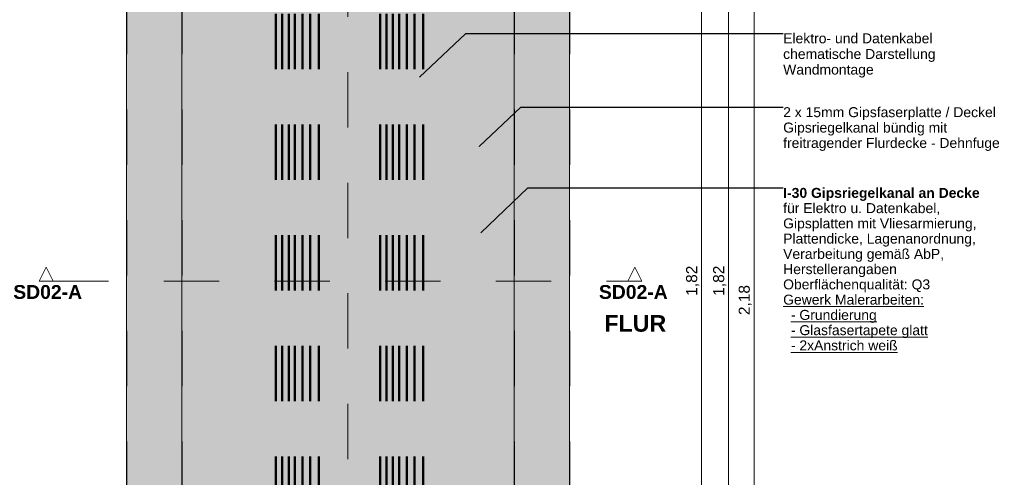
# Model space of a CAD drawing. Header units: metres. Extents: x -0.6 to 10, y -2.1 to 1.5.
# Tile 6 of 25: x -0.6 to 1.2, y -0.3 to 0.5. Entities that reach past the tile are written whole.
import ezdxf

# ---------------------------------------------------------------- set-up
doc = ezdxf.new("R2010")
doc.units = ezdxf.units.M
doc.header["$MEASUREMENT"] = 0
for name, pattern in [('Schnittlinie', [0.06, 0.03, -0.015, 0, -0.015]), ('Strichlinie eng', [0.023, 0.015, -0.008]), ('Wipeout_Contour', [1, 0, -1])]:
    doc.linetypes.add(name, pattern=pattern)
for name, color, linetype in [('152 - Bemaßung_ Beschriftung.Ausbau', 7, 'Continuous'), ('201 - Marker.Schnitt - versteckt Grundriss u. Detail SD', 7, 'Continuous'), ('653 - Abdeckung.TB Verkofferung', 7, 'Continuous'), ('804 - HKLSE.Elektrik', 7, 'Continuous')]:
    doc.layers.add(name, color=color, linetype=linetype)
doc.styles.add('ERSTELLTER_STIL_1', font='txt')
doc.styles.add('ERSTELLTER_STIL_2', font='txt')
doc.dimstyles.new('ERSTELLTER_STIL__1', dxfattribs={"dimtxt": 0.02, "dimasz": 0.01064, "dimexe": 0.18, "dimexo": 0.0625, "dimgap": 0, "dimtad": 1, "dimzin": 0, "dimdsep": 46, "dimtxsty": 'ERSTELLTER_STIL_1', "dimblk": 'ARROWHEAD_2', "dimblk1": 'ARROWHEAD_2', "dimblk2": 'ARROWHEAD_2', "dimcen": 0.09, "dimse1": 1, "dimse2": 1, "dimclrd": 7, "dimclre": 7, "dimclrt": 7, "dimazin": 0, "dimtfac": 1, "dimtdec": 4, "dimtmove": 0, "dimatfit": 3, "dimfxl": 1, "dimtolj": 1, "dimtzin": 0, "dimarcsym": 0})
doc.dimstyles.new('ERSTELLTER_STIL__3', dxfattribs={"dimtxt": 0.18, "dimasz": 0.001824, "dimexe": 0.18, "dimexo": 0.0625, "dimgap": 0, "dimtad": 0, "dimtih": 1, "dimtoh": 1, "dimdec": 4, "dimzin": 0, "dimdsep": 46, "dimcen": 0.09, "dimadec": 0, "dimazin": 0, "dimtfac": 1, "dimtdec": 4, "dimtmove": 0, "dimatfit": 3, "dimldrblk": 'ARROWHEAD_11', "dimfxl": 1, "dimtolj": 1, "dimtzin": 0, "dimarcsym": 0})

# ---------------------------------------------------------------- blocks, each defined once
blk = doc.blocks.new('*D10')
at = {"layer": '152 - Bemaßung_ Beschriftung.Ausbau', "color": 7, "linetype": 'Continuous', "lineweight": 5}
for p, q in [((0.6507, 0.9562), (0.6297, 0.9562)), ((0.6332, 0.9603), (0.6472, 0.9522)), ((0.6402, -0.8638), (0.6402, 0.9562)), ((0.6507, -0.8638), (0.6297, -0.8638)), ((0.6332, -0.8597), (0.6472, -0.8678))]:
    blk.add_line(p, q, dxfattribs=at)
at = {"layer": '152 - Bemaßung_ Beschriftung.Ausbau', "color": 7, "lineweight": 5, "char_height": 0.02, "attachment_point": 7, "rotation": 90, "style": 'ERSTELLTER_STIL_1'}
for s, insert in [('\\A1;{\\pql;\\fArial|b0|i0|c0|p38;1\\fArial|b0|i0|c0|p38;\\A1{\\H.66x;\\S5^  ;}}', (0.6364, 0.927)), ('\\A1;{\\pql;\\fArial|b0|i0|c0|p38;1,82}', (0.6362, 0.0196)), ('\\A1;{\\pql;\\fArial|b0|i0|c0|p38;1\\fArial|b0|i0|c0|p38;\\A1{\\H.66x;\\S5^  ;}}', (0.6364, -0.8597))]:
    blk.add_mtext(s, dxfattribs=dict(at, insert=insert))
blk = doc.blocks.new('ARROWHEAD_2')
at = {"color": 0, "linetype": 'Continuous', "lineweight": 0}
for p, q in [((0, 0), (-1, 0)), ((-0.38, -0.66), (0.38, 0.66))]:
    blk.add_line(p, q, dxfattribs=at)
blk = doc.blocks.new('*D17')
at = {"layer": '152 - Bemaßung_ Beschriftung.Ausbau', "color": 7, "linetype": 'Continuous', "lineweight": 5}
for p, q in [((0.6995, 0.9562), (0.6785, 0.9562)), ((0.682, 0.9603), (0.696, 0.9522)), ((0.689, -0.8638), (0.689, 0.9562)), ((0.6995, -0.8638), (0.6785, -0.8638)), ((0.682, -0.8597), (0.696, -0.8678))]:
    blk.add_line(p, q, dxfattribs=at)
at = {"layer": '152 - Bemaßung_ Beschriftung.Ausbau', "color": 7, "lineweight": 5, "insert": (0.685, 0.0196), "char_height": 0.02, "attachment_point": 7, "rotation": 90, "style": 'ERSTELLTER_STIL_1'}
blk.add_mtext('\\A1;{\\pql;\\fArial|b0|i0|c0|p38;1,82}', dxfattribs=at)
blk = doc.blocks.new('*D21')
at = {"layer": '152 - Bemaßung_ Beschriftung.Ausbau', "color": 7, "linetype": 'Continuous', "lineweight": 5}
for p, q in [((0.7282, 1.1053), (0.7422, 1.0972)), ((0.7352, -1.0788), (0.7352, 1.1012)), ((0.7457, -1.0788), (0.7247, -1.0788)), ((0.7282, -1.0747), (0.7422, -1.0828)), ((0.7352, -1.2438), (0.7352, -1.0788))]:
    blk.add_line(p, q, dxfattribs=at)
at = {"layer": '152 - Bemaßung_ Beschriftung.Ausbau', "color": 7, "lineweight": 5, "insert": (0.7312, -0.0154), "char_height": 0.02, "attachment_point": 7, "rotation": 90, "style": 'ERSTELLTER_STIL_1'}
blk.add_mtext('\\A1;{\\pql;\\fArial|b0|i0|c0|p38;2,18}', dxfattribs=at)
blk = doc.blocks.new('*D22')
at = {"layer": '152 - Bemaßung_ Beschriftung.Ausbau', "color": 7, "linetype": 'Continuous', "lineweight": 5}
for p, q in [((0.7457, 1.2517), (0.7247, 1.2517)), ((0.7422, 1.2477), (0.7282, 1.2558)), ((0.7352, 1.2517), (0.7352, 1.2586)), ((0.7352, 1.1012), (0.7352, 1.2517)), ((0.7282, 1.1053), (0.7422, 1.0972)), ((0.7457, 1.1012), (0.7247, 1.1012)), ((0.7352, -1.0788), (0.7352, 1.1012))]:
    blk.add_line(p, q, dxfattribs=at)
at = {"layer": '152 - Bemaßung_ Beschriftung.Ausbau', "color": 7, "lineweight": 5, "insert": (0.7315, 1.1513), "char_height": 0.02, "attachment_point": 7, "rotation": 90, "style": 'ERSTELLTER_STIL_1'}
blk.add_mtext('\\A1;{\\pql;\\fArial|b0|i0|c0|p38;15\\fArial|b0|i0|c0|p38;\\A1{\\H.66x;\\S05^  ;}}', dxfattribs=at)
blk = doc.blocks.new('ARROWHEAD_11')
at = {"color": 0, "linetype": 'Continuous', "lineweight": 0}
blk.add_line((0, 0), (-1, 0), dxfattribs=at)
at = {"color": 0, "linetype": 'Continuous', "lineweight": 0, "const_width": 0.25, "flags": 128}
blk.add_lwpolyline([(-0.125, 0, 1), (0.125, 0, 1)], format="xyb", close=True, dxfattribs=at)

msp = doc.modelspace()

# ---------------------------------------------------------------- hatches: boundary and pattern name
at = {"layer": '653 - Abdeckung.TB Verkofferung', "linetype": 'Continuous', "lineweight": 0, "true_color": 0x7f3535}
for points in [[(-0.3983, 0.9562), (-0.2983, 0.9562), (-0.2983, -0.8638), (-0.3983, -0.8638)], [(0.3017, -0.8638), (0.3017, 0.9562), (0.4017, 0.9562), (0.4017, -0.8638)]]:
    msp.add_hatch(color=17, dxfattribs=at).paths.add_polyline_path(points)
at = {"layer": '653 - Abdeckung.TB Verkofferung', "linetype": 'Continuous', "lineweight": 0, "true_color": 0x3f1a1a}
msp.add_hatch(color=19, dxfattribs=at).paths.add_polyline_path([(-0.2983, -0.8638), (-0.2983, 0.9562), (0.3017, 0.9562), (0.3017, -0.8638)])

# ---------------------------------------------------------------- linework, layer by layer
at = {"layer": '201 - Marker.Schnitt - versteckt Grundriss u. Detail SD', "color": 7, "linetype": 'Schnittlinie', "lineweight": 13}
for p, q in [((0.0017, 1.424), (0.0017, -2.0408)), ((-0.5311, 0.0462), (0.5073, 0.0462))]:
    msp.add_line(p, q, dxfattribs=at)
at = {"layer": '653 - Abdeckung.TB Verkofferung', "color": 1, "linetype": 'Continuous', "lineweight": 9, "flags": 128}
for points in [[(-0.3983, 0.9562), (-0.2983, 0.9562), (-0.2983, -0.8638), (-0.3983, -0.8638)], [(-0.2983, -0.8638), (-0.2983, 0.9562), (0.3017, 0.9562), (0.3017, -0.8638)], [(0.3017, -0.8638), (0.3017, 0.9562), (0.4017, 0.9562), (0.4017, -0.8638)]]:
    msp.add_lwpolyline(points, close=True, dxfattribs=at)
at = {"layer": '653 - Abdeckung.TB Verkofferung', "color": 1, "linetype": 'Strichlinie eng', "lineweight": 25, "flags": 128}
for points in [[(-0.3983, 0.9562), (-0.3983, -0.8638)], [(-0.2983, 0.9562), (-0.2983, -0.8638)], [(0.3017, 0.9562), (0.3017, -0.8638)], [(0.4017, 0.9562), (0.4017, -0.8638)]]:
    msp.add_lwpolyline(points, dxfattribs=at)
at = {"layer": '804 - HKLSE.Elektrik', "color": 92, "linetype": 'Strichlinie eng', "lineweight": 50, "true_color": 0x00be00, "flags": 128}
for points in [[(-0.1287, -0.971), (-0.1287, 1.0115)], [(-0.1173, -0.971), (-0.1173, 1.0115)], [(-0.1054, -0.971), (-0.1054, 1.0115)], [(-0.0944, -0.971), (-0.0944, 1.0115)], [(-0.0803, -0.971), (-0.0803, 1.0115)], [(-0.0666, -0.971), (-0.0666, 1.0115)], [(-0.0511, -0.971), (-0.0511, 1.0115)], [(0.0597, -0.971), (0.0597, 1.0115)], [(0.0711, -0.971), (0.0711, 1.0115)], [(0.083, -0.971), (0.083, 1.0115)], [(0.0939, -0.971), (0.0939, 1.0115)], [(0.108, -0.971), (0.108, 1.0115)], [(0.1217, -0.971), (0.1217, 1.0115)], [(0.1373, -0.971), (0.1373, 1.0115)]]:
    msp.add_lwpolyline(points, dxfattribs=at)

# ---------------------------------------------------------------- texts
at = {"layer": '152 - Bemaßung_ Beschriftung.Ausbau', "color": 7, "linetype": 'Continuous', "lineweight": 9, "char_height": 0.018, "attachment_point": 1}
for s, insert, line_spacing_factor, style in [('\\A1;{\\pql;\\fArial|b0|i0|c0|p38;Elektro- und Datenkabel\\P\\pql;\\fArial|b0|i0|c0|p38;chematische Darstellung\\P\\pql;\\fArial|b0|i0|c0|p38;Wandmontage}', (0.7878, 0.494), 0.941445, 'ERSTELLTER_STIL_1'), ('\\A1;{\\pql;\\fArial|b0|i0|c0|p38;2 x 15mm Gipsfaserplatt\\fArial|b0|i0|c0|p38;e / Deckel\\P\\pql;\\fArial|b0|i0|c0|p38;Gipsriegelkanal bündig mit \\P\\pql;\\fArial|b0|i0|c0|p38;freitragender Flurdecke - Dehnfuge}', (0.7878, 0.3605), 0.927279, 'ERSTELLTER_STIL_1'), ('\\A1;{\\pql;\\fArial|b1|i0|c0|p38;I-30 Gipsriegelkanal\\fArial|b0|i0|c0|p38; \\fArial|b1|i0|c0|p38;an Decke\\P\\pql;\\fArial|b0|i0|c0|p38;für Elektro u. Datenkabel,\\P\\pql;\\fArial|b0|i0|c0|p38;Gipsplatten mit Vliesarmierung,\\P\\pql;\\fArial|b0|i0|c0|p38;Plattendicke, Lagenanordnung,\\P\\pql;\\fArial|b0|i0|c0|p38;Verarbeitung gemäß AbP,\\P\\pql;\\fArial|b0|i0|c0|p38;Herstellerangaben\\P\\pql;\\fArial|b0|i0|c0|p38;Oberflächenqualität: Q3\\P\\pql;\\fArial|b0|i0|c0|p38;\\L\\LGewerk Malerarbeiten:\\P\\pql;\\fArial|b0|i0|c0|p38;  - Grundierung\\P\\pql;\\fArial|b0|i0|c0|p38;  - Glasfasertapete glatt\\P\\pql;\\fArial|b0|i0|c0|p38;  - 2xAnstrich weiß}', (0.7878, 0.2146), 0.919065, 'ERSTELLTER_STIL_2')]:
    msp.add_mtext(s, dxfattribs=dict(at, insert=insert, line_spacing_factor=line_spacing_factor, style=style))
at = {"layer": '152 - Bemaßung_ Beschriftung.Ausbau', "color": 7, "linetype": 'Continuous', "lineweight": 9, "insert": (0.5766, -0.0458), "char_height": 0.03, "attachment_point": 9, "style": 'ERSTELLTER_STIL_2'}
msp.add_mtext('\\A1;{\\pqr;\\fArial|b1|i0|c0|p38;FLUR}', dxfattribs=at)

# ---------------------------------------------------------------- dimensions: what is measured, and where the dimension line sits
at = {"layer": '152 - Bemaßung_ Beschriftung.Ausbau', "color": 7, "linetype": 'Continuous', "lineweight": 5}
for base, p1, p2, picture, middle in [((0.7352, 1.2517), (0.6017, 1.1012), (0.6017, 1.2517), '*D22', (0.7212, 1.2012)), ((0.7352, 1.1012), (0.4017, -1.0788), (0.6017, 1.1012), '*D21', (0.7212, 0.0106)), ((0.6402, 0.9562), (0.4017, -0.8638), (0.4017, 0.9562), '*D10', (0.6262, 0.0456)), ((0.689, 0.9562), (0.4017, -0.8638), (0.4017, 0.9562), '*D17', (0.675, 0.0456))]:
    dim = msp.add_linear_dim(base=base, p1=p1, p2=p2, angle=90, dimstyle='ERSTELLTER_STIL__1', dxfattribs=at)
    dim.commit()
    dim.dimension.update_dxf_attribs({"geometry": picture, "text_midpoint": middle, "dimtype": 160, "text_rotation": 90})

# ---------------------------------------------------------------- leaders
at = {"layer": '152 - Bemaßung_ Beschriftung.Ausbau', "color": 7, "linetype": 'Continuous', "lineweight": 9, "annotation_type": 0, "has_hookline": 1, "hookline_direction": 0}
for points, text_width in [([(0.1311, 0.4147), (0.2145, 0.494), (0.7878, 0.494)], 0.2724), ([(0.2385, 0.2894), (0.3137, 0.3605), (0.7878, 0.3605)], 0.3897), ([(0.2417, 0.1336), (0.3268, 0.2146), (0.7878, 0.2146)], 0.352)]:
    msp.add_leader(points, dimstyle='ERSTELLTER_STIL__3', dxfattribs=dict(at, text_width=text_width))

# ---------------------------------------------------------------- next in the draw order: wipeouts: each hides what was drawn before it
at = {"color": 254, "linetype": 'Wipeout_Contour', "lineweight": 0, "ltscale": 2.342228}
msp.add_wipeout([(-0.5561, 0.0462), (-0.5311, 0.0462), (-0.5436, 0.0712)], dxfattribs=at).dxf.layer = '201 - Marker.Schnitt - versteckt Grundriss u. Detail SD'
at = {"color": 254, "linetype": 'Wipeout_Contour', "lineweight": 0, "ltscale": 2.322793}
msp.add_wipeout([(0.5323, 0.0462), (0.5198, 0.0712), (0.5073, 0.0462)], dxfattribs=at).dxf.layer = '201 - Marker.Schnitt - versteckt Grundriss u. Detail SD'

# ---------------------------------------------------------------- next in the draw order: linework, layer by layer
at = {"layer": '201 - Marker.Schnitt - versteckt Grundriss u. Detail SD', "color": 7, "linetype": 'Continuous', "lineweight": 13, "flags": 128}
for points in [[(-0.5561, 0.0462), (-0.5311, 0.0462), (-0.5436, 0.0712)], [(0.5323, 0.0462), (0.5073, 0.0462), (0.5198, 0.0712)]]:
    msp.add_lwpolyline(points, close=True, dxfattribs=at)

# ---------------------------------------------------------------- next in the draw order: texts
at = {"layer": '201 - Marker.Schnitt - versteckt Grundriss u. Detail SD', "color": 7, "lineweight": 13, "char_height": 0.025, "style": 'ERSTELLTER_STIL_2'}
for s, insert, attachment_point in [('\\A1;{\\pqr;\\pt0;\\fArial|b1|i0|c0|p38;SD02-A}', (-0.4787, 0.0136), 9), ('\\A1;{\\pql;\\pt0;\\fArial|b1|i0|c0|p38;SD02-A}', (0.455, 0.0136), 7)]:
    msp.add_mtext(s, dxfattribs=dict(at, insert=insert, attachment_point=attachment_point))

doc.saveas('drawing.dxf')
